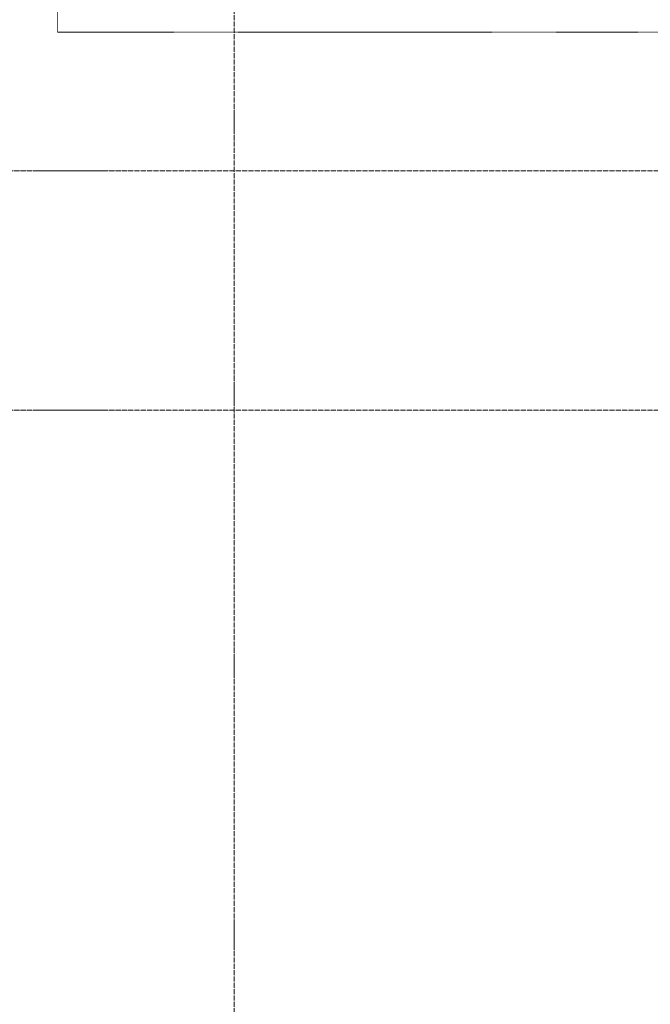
# Model space of a CAD drawing. Header units: millimetres. Extents: x 2030 to 99017, y 1212 to 75656.
# Tile 32 of 72: x 47990 to 50490, y 64343 to 68250. Entities that reach past the tile are written whole.
import ezdxf

# ---------------------------------------------------------------- set-up
doc = ezdxf.new("R2010")
doc.units = ezdxf.units.MM
for name, pattern in [('ADSK_Линия сетки', [25, 20, -2.5, 0, -2.5]), ('Линия сетки', [25, 20, -2.5, 0, -2.5]), ('Сверху', [3.96875, 2.38125, -1.5875])]:
    doc.linetypes.add(name, pattern=pattern)
doc.layers.add('Лестницы', color=7, linetype='Continuous', lineweight=18)
doc.layers.add('Оси', color=7, linetype='Continuous', lineweight=9)

# ---------------------------------------------------------------- blocks, each defined once
blk = doc.blocks.new('135_SLK_GD_AR_rvt-1-МКСС_КLB01_-7_650__Кабельные конструкции под К3_КСБ')
at = {"layer": 'Лестницы', "color": 253, "linetype": 'Сверху', "true_color": 0xaaaaaa}
for p, q in [((94450, 69700), (94450, 68200)), ((94450, 68200), (96750, 68200)), ((96750, 68200), (97050, 68200))]:
    blk.add_line(p, q, dxfattribs=at)

msp = doc.modelspace()

# ---------------------------------------------------------------- linework, layer by layer
at = {"layer": 'Оси', "linetype": 'Линия сетки'}
msp.add_line((48839.887, 35091.079), (48839.887, 75655.514), dxfattribs=at)
at = {"layer": 'Оси', "linetype": 'ADSK_Линия сетки'}
for p, q in [((61969.258, 67650), (29089.664, 67650)), ((61969.258, 66700), (29089.664, 66700))]:
    msp.add_line(p, q, dxfattribs=at)

# ---------------------------------------------------------------- block references
at = {"lineweight": 5}
msp.add_blockref('135_SLK_GD_AR_rvt-1-МКСС_КLB01_-7_650__Кабельные конструкции под К3_КСБ', (-46310.113, 0), dxfattribs=at)

doc.saveas('drawing.dxf')
